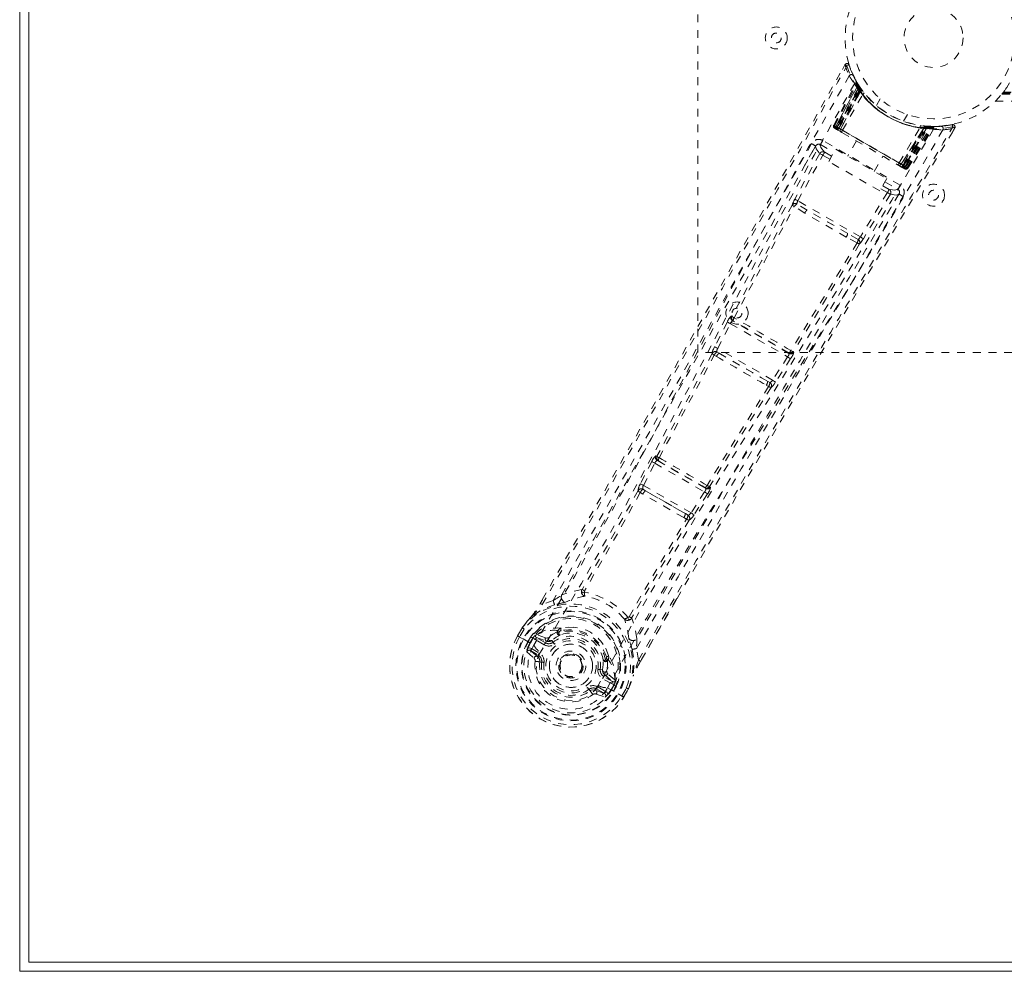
# Model space of a CAD drawing. Header units: inches. Extents: x 21.8 to 105.3, y 43.6 to 67.3.
# Tile 1 of 6: x 21.8 to 34.3, y 43.6 to 55.7. Entities that reach past the tile are written whole.
import ezdxf

# ---------------------------------------------------------------- set-up
doc = ezdxf.new("R2010")
doc.units = ezdxf.units.IN
doc.header["$MEASUREMENT"] = 0
doc.linetypes.add('SLD-Dashed', pattern=[0.075, 0.05, -0.025])
doc.linetypes.add('SLD-Solid', pattern=[0])

msp = doc.modelspace()

# ---------------------------------------------------------------- linework, layer by layer
at = {"color": 7, "linetype": 'SLD-Solid', "lineweight": 15}
for p, q in [((21.788, 43.558), (21.788, 67.308)), ((21.906, 43.676), (21.906, 67.19)), ((21.906, 67.19), (21.906, 43.676)), ((105.17, 43.676), (21.906, 43.676)), ((21.906, 43.676), (105.17, 43.676)), ((105.288, 43.558), (21.788, 43.558))]:
    msp.add_line(p, q, dxfattribs=at)
at = {"color": 7, "linetype": 'SLD-Dashed', "lineweight": 0}
for p, q in [((30.413, 51.433), (30.413, 59.433)), ((32.285, 55.092), (32.253, 55.034)), ((32.312, 55.078), (32.34, 55.087)), ((32.358, 55.036), (32.339, 55.087)), ((32.434, 54.874), (32.427, 54.887)), ((32.437, 54.867), (32.429, 54.88)), ((32.143, 54.324), (32.427, 54.858)), ((32.154, 54.317), (32.435, 54.845)), ((32.448, 54.829), (32.17, 54.303)), ((32.17, 54.308), (32.445, 54.826)), ((32.454, 54.786), (32.176, 54.304)), ((32.183, 54.3), (32.459, 54.78)), ((32.188, 54.297), (32.463, 54.774)), ((32.467, 54.768), (32.194, 54.294)), ((32.475, 54.758), (32.204, 54.288)), ((32.209, 54.285), (32.479, 54.752)), ((32.228, 54.274), (32.487, 54.761)), ((32.488, 54.76), (32.229, 54.274)), ((32.435, 54.845), (32.427, 54.858)), ((32.466, 54.822), (32.445, 54.855)), ((32.487, 54.761), (32.445, 54.826)), ((32.454, 54.786), (32.478, 54.803)), ((32.459, 54.78), (32.454, 54.786)), ((32.459, 54.78), (32.483, 54.796)), ((32.462, 54.828), (32.478, 54.803)), ((32.463, 54.774), (32.487, 54.791)), ((32.463, 54.774), (32.467, 54.768)), ((32.467, 54.768), (32.491, 54.784)), ((32.475, 54.758), (32.498, 54.774)), ((32.479, 54.752), (32.475, 54.758)), ((32.485, 54.792), (32.476, 54.806)), ((32.478, 54.803), (32.483, 54.796)), ((32.479, 54.752), (32.502, 54.769)), ((32.486, 54.791), (32.485, 54.792)), ((32.487, 54.761), (32.488, 54.76)), ((32.498, 54.774), (32.502, 54.769)), ((34.287, 54.724), (34.301, 54.741)), ((34.298, 54.738), (92.778, 54.738)), ((34.302, 54.743), (92.775, 54.743)), ((32.255, 54.259), (32.512, 54.713)), ((32.735, 54.658), (32.687, 54.574)), ((34.199, 54.628), (92.877, 54.628)), ((34.2, 54.628), (92.876, 54.628)), ((34.282, 54.718), (34.286, 54.723)), ((34.282, 54.718), (92.795, 54.718)), ((34.282, 54.718), (92.795, 54.718)), ((34.286, 54.723), (92.791, 54.723)), ((34.287, 54.724), (92.79, 54.724)), ((34.288, 54.726), (92.788, 54.726)), ((33.033, 54.374), (33.081, 54.458)), ((32.143, 54.324), (32.154, 54.317)), ((32.162, 54.279), (32.169, 54.275)), ((32.166, 54.277), (32.174, 54.272)), ((32.17, 54.308), (32.228, 54.274)), ((32.174, 54.272), (32.18, 54.269)), ((32.176, 54.304), (32.183, 54.3)), ((32.181, 54.268), (32.228, 54.241)), ((33.048, 53.801), (32.183, 54.3)), ((32.194, 54.294), (32.188, 54.297)), ((32.19, 54.263), (32.195, 54.26)), ((32.194, 54.294), (33.037, 53.807)), ((32.228, 54.241), (32.195, 54.26)), ((32.204, 54.288), (32.209, 54.285)), ((33.021, 53.816), (32.209, 54.285)), ((32.229, 54.274), (32.228, 54.274)), ((32.975, 53.843), (33.24, 54.292)), ((33.002, 53.828), (33.294, 54.295)), ((33.295, 54.295), (33.002, 53.827)), ((33.291, 54.283), (33.021, 53.816)), ((33.026, 53.813), (33.298, 54.282)), ((33.037, 53.807), (33.31, 54.281)), ((33.318, 54.28), (33.042, 53.804)), ((33.324, 54.28), (33.048, 53.801)), ((33.054, 53.797), (33.333, 54.279)), ((33.057, 53.792), (33.373, 54.294)), ((33.061, 53.794), (33.372, 54.291)), ((33.076, 53.784), (33.393, 54.291)), ((33.088, 53.778), (33.409, 54.291)), ((33.294, 54.312), (33.291, 54.283)), ((33.298, 54.282), (33.291, 54.283)), ((33.294, 54.312), (33.301, 54.311)), ((33.294, 54.295), (33.295, 54.295)), ((33.372, 54.291), (33.295, 54.295)), ((33.301, 54.311), (33.298, 54.282)), ((33.313, 54.31), (33.31, 54.281)), ((33.31, 54.281), (33.318, 54.28)), ((33.321, 54.309), (33.313, 54.31)), ((33.32, 54.309), (33.318, 54.28)), ((33.329, 54.309), (33.32, 54.309)), ((33.322, 54.309), (33.321, 54.309)), ((33.397, 54.305), (33.322, 54.309)), ((33.327, 54.309), (33.324, 54.28)), ((33.333, 54.279), (33.324, 54.28)), ((33.327, 54.309), (33.335, 54.308)), ((33.335, 54.308), (33.333, 54.279)), ((33.335, 54.308), (33.345, 54.308)), ((33.409, 54.291), (33.393, 54.291)), ((33.434, 54.306), (33.418, 54.305)), ((33.65, 54.329), (33.597, 54.321)), ((33.648, 54.228), (33.682, 54.286)), ((33.648, 54.228), (33.682, 54.286)), ((33.649, 54.232), (33.681, 54.287)), ((33.682, 54.286), (33.657, 54.301)), ((32.988, 53.561), (32.005, 54.128)), ((32.432, 54.123), (32.321, 53.93)), ((31.912, 54.057), (31.771, 53.806)), ((31.918, 54.065), (31.913, 54.059)), ((31.974, 54.076), (32.146, 53.977)), ((32.079, 53.862), (32.169, 54.018)), ((32.169, 54.018), (32.819, 53.643)), ((31.965, 53.963), (31.648, 53.382)), ((31.687, 53.361), (32.005, 53.941)), ((32.095, 53.889), (32.005, 53.941)), ((32.117, 53.928), (32.027, 53.98)), ((32.729, 53.487), (32.079, 53.862)), ((32.658, 53.735), (32.77, 53.928)), ((32.973, 53.81), (33.02, 53.783)), ((33.006, 53.791), (32.973, 53.81)), ((33.002, 53.827), (33.002, 53.828)), ((33.002, 53.827), (33.061, 53.794)), ((33.006, 53.791), (33.012, 53.788)), ((33.021, 53.816), (33.026, 53.813)), ((33.022, 53.782), (33.028, 53.779)), ((33.033, 53.776), (33.039, 53.772)), ((33.042, 53.804), (33.037, 53.807)), ((33.048, 53.801), (33.054, 53.797)), ((33.076, 53.784), (33.088, 53.778)), ((32.819, 53.643), (32.729, 53.487)), ((32.826, 53.467), (32.744, 53.514)), ((32.848, 53.506), (32.767, 53.553)), ((32.795, 53.602), (32.958, 53.508)), ((32.482, 52.902), (31.687, 53.361)), ((32.826, 53.467), (32.482, 52.902)), ((32.864, 53.444), (32.52, 52.879)), ((32.826, 53.197), (32.972, 53.444)), ((32.974, 53.446), (32.977, 53.454)), ((31.775, 53.205), (31.642, 53.288)), ((31.805, 53.243), (31.674, 53.321)), ((32.321, 52.945), (31.805, 53.243)), ((32.441, 52.827), (32.303, 52.9)), ((32.454, 52.871), (32.321, 52.945)), ((30.848, 51.892), (30.84, 51.893)), ((30.789, 51.818), (30.628, 51.504)), ((30.667, 51.484), (30.829, 51.798)), ((30.829, 51.798), (31.557, 51.377)), ((30.857, 51.834), (30.866, 51.833)), ((31.574, 51.419), (30.857, 51.834)), ((31.366, 51.08), (30.667, 51.484)), ((36.413, 51.433), (30.413, 51.433)), ((30.624, 51.398), (30.652, 51.382)), ((30.685, 51.422), (30.658, 51.438)), ((30.685, 51.422), (31.303, 51.065)), ((31.557, 51.377), (31.366, 51.08)), ((31.595, 51.353), (31.404, 51.056)), ((31.569, 51.426), (31.574, 51.419)), ((31.634, 51.434), (31.629, 51.441)), ((31.286, 51.016), (31.314, 51)), ((31.303, 51.065), (31.331, 51.049)), ((29.895, 50.113), (29.881, 50.117)), ((29.828, 50.043), (29.684, 49.76)), ((29.723, 49.74), (29.867, 50.023)), ((29.867, 50.023), (30.501, 49.657)), ((29.898, 50.058), (29.913, 50.054)), ((30.516, 49.701), (29.898, 50.058)), ((30.328, 49.391), (29.723, 49.74)), ((30.565, 49.727), (30.575, 49.715)), ((29.683, 49.65), (29.717, 49.63)), ((29.751, 49.672), (29.717, 49.692)), ((29.751, 49.672), (30.256, 49.381)), ((30.501, 49.657), (30.328, 49.391)), ((30.538, 49.633), (30.366, 49.367)), ((30.506, 49.712), (30.516, 49.701)), ((30.29, 49.361), (30.256, 49.381)), ((30.236, 49.33), (30.27, 49.311)), ((28.973, 48.397), (28.973, 48.397)), ((28.408, 48.239), (28.435, 48.285)), ((28.437, 48.285), (28.41, 48.239)), ((28.576, 48.277), (28.435, 48.225)), ((30.147, 48.303), (29.685, 47.503)), ((29.685, 47.501), (30.15, 48.301)), ((29.54, 48.069), (29.54, 48.07)), ((28.121, 47.826), (28.179, 47.927)), ((28.18, 47.926), (28.122, 47.825)), ((28.205, 47.912), (28.148, 47.813)), ((28.182, 47.93), (28.179, 47.927)), ((28.636, 47.894), (28.626, 47.878)), ((28.653, 47.877), (28.644, 47.862)), ((28.656, 47.915), (28.675, 47.924)), ((28.121, 47.826), (28.125, 47.824)), ((28.125, 47.824), (28.171, 47.798)), ((28.171, 47.798), (28.191, 47.787)), ((28.191, 47.787), (28.328, 47.707)), ((28.253, 47.753), (28.289, 47.814)), ((28.253, 47.753), (28.253, 47.753)), ((28.314, 47.798), (28.279, 47.738)), ((28.284, 47.735), (28.279, 47.738)), ((28.323, 47.804), (28.284, 47.735)), ((28.314, 47.798), (28.289, 47.814)), ((28.289, 47.814), (28.289, 47.814)), ((28.314, 47.799), (28.328, 47.812)), ((28.328, 47.812), (28.323, 47.804)), ((28.353, 47.834), (28.347, 47.832)), ((28.46, 47.712), (28.348, 47.777)), ((28.353, 47.834), (28.367, 47.839)), ((28.363, 47.803), (28.488, 47.759)), ((28.475, 47.738), (28.363, 47.803)), ((28.368, 47.839), (28.367, 47.839)), ((28.368, 47.839), (28.368, 47.839)), ((28.477, 47.799), (28.368, 47.839)), ((28.488, 47.759), (28.475, 47.738)), ((28.556, 47.767), (28.574, 47.744)), ((28.239, 47.622), (28.33, 47.543)), ((28.374, 47.563), (28.284, 47.638)), ((28.284, 47.638), (28.384, 47.58)), ((28.299, 47.664), (28.399, 47.606)), ((28.411, 47.616), (28.412, 47.618)), ((29.661, 47.518), (29.635, 47.666)), ((28.374, 47.563), (28.384, 47.58)), ((28.404, 47.495), (28.405, 47.503)), ((28.428, 47.492), (28.404, 47.495)), ((28.662, 47.516), (28.666, 47.523)), ((28.666, 47.523), (28.674, 47.536)), ((29.241, 47.517), (29.25, 47.533)), ((29.273, 47.526), (29.264, 47.51)), ((29.28, 47.575), (29.281, 47.555)), ((29.174, 47.397), (29.203, 47.394)), ((29.316, 47.218), (29.203, 47.283)), ((29.23, 47.331), (29.218, 47.309)), ((29.331, 47.244), (29.218, 47.309)), ((29.23, 47.331), (29.331, 47.244)), ((29.359, 47.266), (29.271, 47.341)), ((29.359, 47.266), (29.363, 47.251)), ((29.363, 47.251), (29.363, 47.252)), ((29.363, 47.251), (29.363, 47.251)), ((29.364, 47.245), (29.363, 47.251)), ((29.043, 47.126), (29.029, 47.145)), ((29.043, 47.126), (29.079, 47.079)), ((29.117, 47.134), (29.127, 47.151)), ((29.228, 47.093), (29.117, 47.134)), ((29.127, 47.151), (29.228, 47.093)), ((29.142, 47.177), (29.243, 47.119)), ((29.146, 47.194), (29.145, 47.193)), ((29.243, 47.119), (29.228, 47.093)), ((29.265, 47.166), (29.403, 47.087)), ((29.351, 47.21), (29.312, 47.142)), ((29.312, 47.142), (29.316, 47.139)), ((29.316, 47.139), (29.351, 47.199)), ((29.378, 47.186), (29.342, 47.124)), ((29.356, 47.219), (29.351, 47.21)), ((29.351, 47.2), (29.356, 47.219)), ((29.378, 47.186), (29.351, 47.199)), ((29.378, 47.186), (29.378, 47.186)), ((29.447, 47.063), (29.504, 47.162)), ((29.47, 47.046), (29.529, 47.148)), ((29.472, 47.046), (29.53, 47.147)), ((29.53, 47.147), (29.532, 47.151)), ((29.121, 47.086), (29.236, 47.047)), ((29.403, 47.087), (29.422, 47.075)), ((29.422, 47.075), (29.468, 47.048)), ((29.468, 47.048), (29.472, 47.046))]:
    msp.add_line(p, q, dxfattribs=at)
at = {"color": 7, "linetype": 'SLD-Dashed', "lineweight": 0, "flags": 128}
for points in [[(28.435, 48.285), (29.713, 50.515), (31.002, 52.802), (32.285, 55.092)], [(28.435, 48.225), (29.165, 49.494), (29.895, 50.775), (30.606, 52.035), (30.727, 52.251), (30.853, 52.476), (30.959, 52.664), (31.071, 52.863), (31.193, 53.082), (31.326, 53.318), (31.432, 53.508), (31.56, 53.738), (31.719, 54.02), (31.822, 54.204), (31.948, 54.429), (32.076, 54.658), (32.197, 54.874), (32.312, 55.078)], [(32.285, 55.092), (32.286, 55.092), (32.287, 55.091), (32.293, 55.088), (32.301, 55.083), (32.306, 55.08), (32.312, 55.078)], [(32.337, 55.086), (32.333, 55.093), (32.327, 55.099), (32.32, 55.103), (32.313, 55.106), (32.305, 55.106), (32.298, 55.104), (32.292, 55.1), (32.287, 55.094)], [(32.341, 54.952), (31.824, 54.042), (31.319, 53.127), (30.823, 52.21), (30.334, 51.293), (29.847, 50.381), (29.354, 49.476), (28.849, 48.584), (28.328, 47.707)], [(32.43, 54.877), (32.43, 54.864), (32.427, 54.85)], [(32.408, 54.85), (31.893, 53.94), (31.39, 53.026), (30.898, 52.11), (30.413, 51.194), (29.928, 50.283), (29.438, 49.381), (28.934, 48.492), (28.413, 47.618)], [(32.448, 54.834), (32.446, 54.828), (32.445, 54.826)], [(34.298, 54.738), (34.29, 54.727), (34.285, 54.722)], [(33.411, 54.271), (32.881, 53.37), (32.341, 52.478), (31.793, 51.593), (31.243, 50.715), (30.696, 49.84), (30.16, 48.964), (29.642, 48.083), (29.146, 47.195)], [(33.533, 54.264), (33.003, 53.361), (32.463, 52.466), (31.917, 51.578), (31.368, 50.697), (30.821, 49.818), (30.284, 48.939), (29.764, 48.056), (29.265, 47.166)], [(29.661, 47.518), (30.395, 48.786), (31.138, 50.057), (31.875, 51.303), (31.987, 51.493), (32.105, 51.69), (32.208, 51.865), (32.31, 52.036), (32.42, 52.221), (32.497, 52.35), (32.577, 52.485), (32.657, 52.62), (32.717, 52.721), (32.788, 52.841), (32.871, 52.98), (33.041, 53.266), (33.146, 53.442), (33.276, 53.66), (33.409, 53.885), (33.536, 54.099), (33.657, 54.301)], [(32.176, 54.304), (32.163, 54.312), (32.152, 54.318), (32.145, 54.322), (32.143, 54.324)], [(32.154, 54.317), (32.157, 54.315), (32.165, 54.311), (32.175, 54.305), (32.188, 54.297)], [(32.17, 54.308), (32.167, 54.302), (32.167, 54.299)], [(32.204, 54.288), (32.197, 54.292), (32.19, 54.296), (32.184, 54.299), (32.179, 54.303), (32.175, 54.305), (32.172, 54.307), (32.17, 54.308), (32.17, 54.308)], [(32.181, 54.268), (32.181, 54.268), (32.183, 54.267)], [(32.229, 54.274), (32.232, 54.272), (32.237, 54.269), (32.245, 54.264), (32.255, 54.259)], [(32.24, 54.234), (32.241, 54.233), (32.242, 54.233), (32.244, 54.231), (32.247, 54.23)], [(32.255, 54.259), (32.434, 54.155), (32.615, 54.051), (32.797, 53.946), (32.975, 53.843)], [(33.65, 54.331), (33.608, 54.322), (33.598, 54.321)], [(33.68, 54.287), (33.682, 54.295), (33.683, 54.303), (33.682, 54.311), (33.679, 54.319), (33.674, 54.325), (33.668, 54.329), (33.66, 54.331), (33.653, 54.331)], [(30.15, 48.301), (31.004, 49.769), (32.34, 52.029), (33.648, 54.228)], [(32.005, 54.128), (31.993, 54.109), (31.984, 54.092), (31.977, 54.081), (31.974, 54.076)], [(32.247, 54.23), (32.422, 54.129), (32.601, 54.026), (32.779, 53.923), (32.955, 53.821)], [(31.861, 54.089), (31.794, 53.97), (31.71, 53.82), (31.608, 53.638), (31.488, 53.424), (31.366, 53.207), (31.259, 53.015), (31.184, 52.881), (31.117, 52.761), (31.058, 52.655), (30.982, 52.519), (30.902, 52.377), (30.825, 52.241), (30.427, 51.531), (30.026, 50.819), (29.546, 49.972), (29.056, 49.113), (28.576, 48.277)], [(31.913, 54.059), (31.919, 54.022), (31.965, 53.963)], [(32.027, 53.98), (31.981, 54.039), (31.974, 54.076)], [(32.005, 53.941), (31.99, 53.949), (31.978, 53.955), (31.97, 53.96), (31.965, 53.963)], [(32.027, 53.98), (32.026, 53.979), (32.025, 53.976), (32.023, 53.973), (32.02, 53.968), (32.017, 53.962), (32.013, 53.955), (32.009, 53.948), (32.005, 53.941)], [(32.955, 53.821), (32.957, 53.82), (32.959, 53.819), (32.961, 53.818), (32.961, 53.817)], [(32.975, 53.843), (32.985, 53.837), (32.993, 53.832), (32.999, 53.829), (33.002, 53.828)], [(33.061, 53.794), (33.06, 53.794), (33.059, 53.795), (33.056, 53.796), (33.051, 53.799), (33.046, 53.802), (33.04, 53.805), (33.033, 53.809), (33.026, 53.813)], [(33.028, 53.779), (33.031, 53.777), (33.033, 53.776), (33.035, 53.775), (33.036, 53.774)], [(33.042, 53.804), (33.055, 53.797), (33.066, 53.79), (33.073, 53.786), (33.076, 53.784)], [(33.088, 53.778), (33.086, 53.779), (33.078, 53.783), (33.067, 53.79), (33.054, 53.797)], [(32.848, 53.506), (32.847, 53.505), (32.846, 53.502), (32.844, 53.499), (32.841, 53.494), (32.838, 53.488), (32.834, 53.481), (32.83, 53.474), (32.826, 53.467)], [(32.958, 53.508), (32.922, 53.496), (32.848, 53.506)], [(32.958, 53.508), (32.96, 53.513), (32.967, 53.524), (32.977, 53.541), (32.988, 53.561)], [(29.635, 47.666), (29.896, 48.116), (30.163, 48.577), (30.439, 49.048), (30.699, 49.492), (30.967, 49.949), (31.248, 50.424), (31.497, 50.845), (31.628, 51.066), (31.768, 51.301), (31.915, 51.549), (32.07, 51.811), (32.211, 52.047), (32.334, 52.254), (32.432, 52.419), (32.542, 52.603), (32.665, 52.81), (32.78, 53.004), (32.879, 53.169), (32.961, 53.307), (33.026, 53.416)], [(31.687, 53.361), (31.674, 53.368), (31.661, 53.375), (31.652, 53.38), (31.648, 53.382)], [(32.864, 53.444), (32.86, 53.446), (32.851, 53.451), (32.839, 53.459), (32.826, 53.467)], [(32.864, 53.444), (32.938, 53.434), (32.974, 53.446)], [(31.615, 53.307), (31.229, 52.6), (30.848, 51.892)], [(30.876, 51.872), (31.257, 52.58), (31.642, 53.288)], [(32.321, 52.945), (32.063, 53.094), (31.805, 53.243)], [(32.303, 52.9), (32.039, 53.052), (31.775, 53.205)], [(32.52, 52.879), (32.516, 52.881), (32.507, 52.887), (32.495, 52.894), (32.482, 52.902)], [(32.441, 52.827), (32.021, 52.139), (31.598, 51.455)], [(32.471, 52.812), (32.052, 52.125), (31.629, 51.441)], [(30.829, 51.798), (30.815, 51.805), (30.803, 51.811), (30.793, 51.816), (30.789, 51.818)], [(30.628, 51.504), (30.614, 51.475), (30.613, 51.473)], [(30.667, 51.484), (30.654, 51.491), (30.641, 51.498), (30.632, 51.502), (30.628, 51.504)], [(30.596, 51.419), (30.246, 50.765), (29.895, 50.113)], [(29.923, 50.091), (30.274, 50.743), (30.624, 51.398)], [(31.595, 51.353), (31.591, 51.356), (31.582, 51.361), (31.57, 51.369), (31.557, 51.377)], [(31.314, 51), (30.921, 50.369), (30.532, 49.739)], [(31.346, 50.986), (30.954, 50.356), (30.565, 49.727)], [(31.404, 51.056), (31.4, 51.059), (31.391, 51.064), (31.379, 51.072), (31.366, 51.08)], [(31.404, 51.056), (31.386, 51.03), (31.384, 51.028)], [(29.867, 50.023), (29.854, 50.03), (29.842, 50.036), (29.832, 50.041), (29.828, 50.043)], [(29.867, 50.023), (29.871, 50.031), (29.875, 50.038), (29.88, 50.044), (29.884, 50.05), (29.892, 50.057), (29.898, 50.058)], [(29.723, 49.74), (29.71, 49.747), (29.697, 49.753), (29.688, 49.758), (29.684, 49.76)], [(29.655, 49.674), (29.304, 49.044), (28.946, 48.422)], [(29.683, 49.65), (29.332, 49.02), (28.973, 48.397)], [(30.236, 49.33), (29.976, 49.479), (29.717, 49.63)], [(30.256, 49.381), (30.003, 49.525), (29.751, 49.672)], [(30.516, 49.701), (30.518, 49.695), (30.516, 49.685), (30.514, 49.678), (30.51, 49.672), (30.506, 49.664), (30.501, 49.657)], [(30.538, 49.633), (30.534, 49.636), (30.525, 49.642), (30.514, 49.649), (30.501, 49.657)], [(30.29, 49.361), (30.291, 49.361), (30.293, 49.361), (30.297, 49.363), (30.307, 49.368), (30.318, 49.378), (30.328, 49.391)], [(30.366, 49.367), (30.361, 49.369), (30.353, 49.375), (30.341, 49.383), (30.328, 49.391)], [(29.54, 48.07), (29.901, 48.692), (30.27, 49.311)], [(30.305, 49.299), (29.935, 48.68), (29.575, 48.058)], [(28.94, 48.416), (28.809, 48.389), (28.684, 48.346)], [(28.94, 48.416), (28.936, 48.406), (28.936, 48.396), (28.938, 48.387), (28.943, 48.381), (28.95, 48.377), (28.958, 48.375), (28.967, 48.377), (28.976, 48.382)], [(28.593, 48.222), (28.444, 48.165), (28.298, 48.071)], [(28.435, 48.225), (28.43, 48.228), (28.425, 48.231), (28.419, 48.234), (28.415, 48.236), (28.411, 48.238), (28.409, 48.239), (28.408, 48.239), (28.408, 48.239)], [(28.74, 48.257), (28.732, 48.254), (28.719, 48.251)], [(28.179, 47.927), (28.239, 48.005), (28.291, 48.063)], [(28.298, 48.071), (28.244, 48.011), (28.182, 47.93)], [(28.298, 48.071), (28.294, 48.068), (28.291, 48.063)], [(29.526, 48.065), (29.526, 48.055), (29.529, 48.046), (29.534, 48.039), (29.541, 48.035), (29.549, 48.034), (29.558, 48.037), (29.566, 48.042), (29.573, 48.05)], [(29.64, 47.793), (29.616, 47.924), (29.573, 48.05)], [(28.179, 47.927), (28.179, 47.927), (28.18, 47.926), (28.182, 47.925), (28.185, 47.923), (28.189, 47.921), (28.194, 47.918), (28.2, 47.915), (28.205, 47.912)], [(28.182, 47.93), (28.182, 47.93), (28.184, 47.929), (28.186, 47.927), (28.189, 47.925), (28.193, 47.922), (28.197, 47.919), (28.201, 47.915), (28.205, 47.912)], [(28.626, 47.878), (28.572, 47.849), (28.512, 47.805)], [(28.833, 47.934), (28.768, 47.937), (28.675, 47.924)], [(28.148, 47.813), (28.142, 47.816), (28.137, 47.819), (28.132, 47.821), (28.128, 47.824), (28.124, 47.825), (28.122, 47.826), (28.121, 47.826), (28.121, 47.826)], [(28.279, 47.738), (28.276, 47.74), (28.27, 47.743), (28.262, 47.748), (28.253, 47.753)], [(28.314, 47.798), (28.314, 47.798), (28.314, 47.799)], [(28.348, 47.777), (28.333, 47.788), (28.323, 47.804)], [(28.363, 47.803), (28.362, 47.802), (28.362, 47.801), (28.36, 47.798), (28.358, 47.795), (28.356, 47.791), (28.353, 47.787), (28.351, 47.782), (28.348, 47.777)], [(28.46, 47.712), (28.463, 47.717), (28.466, 47.722), (28.469, 47.726), (28.471, 47.73), (28.473, 47.733), (28.474, 47.736), (28.475, 47.737), (28.475, 47.738)], [(28.512, 47.805), (28.492, 47.797), (28.477, 47.799)], [(28.662, 47.836), (28.611, 47.809), (28.556, 47.767)], [(28.592, 47.72), (28.588, 47.725), (28.585, 47.729), (28.582, 47.733), (28.579, 47.737), (28.577, 47.74), (28.575, 47.742), (28.574, 47.743), (28.574, 47.744)], [(29.541, 47.777), (29.537, 47.789), (29.535, 47.797)], [(28.253, 47.671), (28.276, 47.672), (28.299, 47.664)], [(28.299, 47.664), (28.296, 47.659), (28.293, 47.655), (28.29, 47.65), (28.288, 47.646), (28.286, 47.643), (28.285, 47.641), (28.284, 47.639), (28.284, 47.638)], [(29.145, 47.193), (29.101, 47.129), (29.044, 47.076), (28.976, 47.036), (28.899, 47.011), (28.819, 47.002), (28.737, 47.007), (28.656, 47.028), (28.581, 47.063), (28.513, 47.111), (28.455, 47.17), (28.409, 47.238), (28.377, 47.313), (28.36, 47.392), (28.361, 47.471), (28.378, 47.547), (28.411, 47.616)], [(28.399, 47.606), (28.397, 47.601), (28.394, 47.596), (28.391, 47.592), (28.389, 47.588), (28.387, 47.585), (28.386, 47.582), (28.385, 47.581), (28.384, 47.58)], [(28.828, 47.599), (28.869, 47.586), (28.885, 47.577)], [(29.28, 47.575), (29.244, 47.663), (29.209, 47.717)], [(29.579, 47.653), (29.604, 47.495), (29.596, 47.322)], [(28.458, 47.488), (28.452, 47.489), (28.447, 47.49), (28.442, 47.49), (28.437, 47.491), (28.434, 47.491), (28.431, 47.492), (28.429, 47.492), (28.428, 47.492)], [(29.203, 47.394), (29.211, 47.462), (29.21, 47.52)], [(29.264, 47.51), (29.266, 47.448), (29.258, 47.375)], [(29.685, 47.501), (29.686, 47.502), (29.685, 47.502), (29.683, 47.504), (29.68, 47.506), (29.676, 47.509), (29.671, 47.512), (29.666, 47.515), (29.661, 47.518)], [(29.145, 47.401), (29.15, 47.4), (29.156, 47.4), (29.161, 47.399), (29.165, 47.399), (29.169, 47.398), (29.172, 47.398), (29.174, 47.397), (29.174, 47.397)], [(29.258, 47.375), (29.261, 47.353), (29.271, 47.341)], [(29.203, 47.283), (29.206, 47.288), (29.209, 47.293), (29.211, 47.297), (29.213, 47.301), (29.215, 47.304), (29.217, 47.307), (29.218, 47.308), (29.218, 47.309)], [(29.316, 47.218), (29.319, 47.223), (29.321, 47.228), (29.324, 47.232), (29.326, 47.236), (29.328, 47.239), (29.329, 47.242), (29.33, 47.243), (29.331, 47.244)], [(29.53, 47.147), (29.567, 47.238), (29.592, 47.312)], [(29.532, 47.151), (29.567, 47.235), (29.596, 47.322)], [(29.592, 47.312), (29.594, 47.317), (29.596, 47.322)], [(29.011, 47.169), (29.014, 47.165), (29.017, 47.16), (29.02, 47.156), (29.023, 47.153), (29.025, 47.15), (29.027, 47.147), (29.028, 47.146), (29.029, 47.145)], [(29.059, 47.135), (29.051, 47.131), (29.043, 47.126)], [(29.117, 47.134), (29.078, 47.14), (29.059, 47.135)], [(29.142, 47.177), (29.139, 47.172), (29.136, 47.168), (29.134, 47.163), (29.132, 47.159), (29.13, 47.156), (29.128, 47.154), (29.127, 47.152), (29.127, 47.151)], [(29.243, 47.119), (29.261, 47.104), (29.271, 47.083)], [(29.351, 47.21), (29.333, 47.211), (29.316, 47.218)], [(29.351, 47.2), (29.351, 47.2), (29.351, 47.199)], [(29.532, 47.151), (29.531, 47.151), (29.529, 47.152), (29.526, 47.153), (29.523, 47.154), (29.519, 47.156), (29.514, 47.158), (29.509, 47.16), (29.504, 47.162)], [(29.504, 47.162), (29.51, 47.159), (29.515, 47.156), (29.52, 47.153), (29.524, 47.151), (29.527, 47.149), (29.529, 47.148), (29.53, 47.147), (29.53, 47.147)], [(29.472, 47.046), (29.472, 47.046), (29.471, 47.047), (29.469, 47.049), (29.466, 47.051), (29.462, 47.053), (29.458, 47.056), (29.452, 47.06), (29.447, 47.063)]]:
    msp.add_lwpolyline(points, dxfattribs=at)
at = {"color": 7, "linetype": 'SLD-Dashed', "lineweight": 0}
for centre, radius in [((33.413, 55.433), 1.125), ((33.413, 55.433), 1.03), ((33.413, 55.433), 0.375), ((31.413, 55.433), 0.14), ((31.413, 55.433), 0.0625), ((33.413, 53.433), 0.14), ((33.413, 53.433), 0.0625), ((30.913, 51.933), 0.141), ((30.913, 51.933), 0.0625), ((28.801, 47.445), 0.7), ((28.801, 47.445), 0.69), ((28.801, 47.445), 0.623), ((28.801, 47.445), 0.32), ((28.801, 47.445), 0.275), ((28.801, 47.445), 0.188), ((28.801, 47.445), 0.156), ((28.801, 47.445), 0.142), ((28.801, 47.445), 0.14), ((28.801, 47.445), 0.138)]:
    msp.add_circle(centre, radius, dxfattribs=at)
for centre, radius, start, end in [((32.312, 55.078), 0.03, 17.8643, 150.7192), ((33.439, 55.471), 1.214, 198.1787, 205.3175), ((33.413, 55.433), 1.158, 197.8705, 282.1289), ((33.409, 55.431), 1.123, 197.9074, 205.3634), ((32.367, 54.937), 0.03, 25.9372, 149.8254), ((33.522, 55.646), 1.37, 210.452, 215.5689), ((33.413, 55.433), 1.127, 205.3506, 210.4906), ((32.437, 54.818), 0.0429, 84.1626, 133.0297), ((32.4, 54.872), 0.03, 331.9826, 28.9574), ((33.442, 55.449), 1.161, 208.9738, 209.8307), ((32.365, 54.851), 0.0715, 1.6474, 28.9198), ((32.408, 54.859), 0.0299, 331.9104, 29.7243), ((33.416, 55.435), 1.131, 209.7473, 214.7171), ((33.432, 55.446), 1.153, 209.96, 214.0346), ((33.413, 55.433), 1.127, 210.4889, 269.5111), ((33.429, 55.46), 1.19, 210.8883, 269.1117), ((33.213, 55.118), 0.828, 198.2839, 203.6132), ((33.2, 55.11), 0.81, 199.1343, 204.507), ((32.419, 54.84), 0.03, 346.8902, 31.2726), ((32.419, 54.84), 0.0299, 331.8031, 30.7746), ((33.408, 55.429), 1.121, 210.7911, 215.7503), ((33.209, 55.11), 0.815, 200.4128, 205.6535), ((33.413, 55.432), 1.155, 214.3785, 265.6215), ((33.413, 55.432), 1.155, 215.0797, 264.9204), ((33.413, 55.432), 1.155, 216.0603, 263.9396), ((32.461, 54.775), 0.0297, 331.4843, 34.5158), ((32.462, 54.775), 0.0297, 331.4844, 34.5636), ((33.148, 55.065), 0.727, 204.7762, 209.0038), ((33.429, 55.42), 1.105, 320.8337, 322.1586), ((33.425, 55.424), 1.111, 321.8577, 323.8398), ((32.495, 54.743), 0.0346, 298.9854, 345.1407), ((33.395, 55.401), 1.12, 217.9469, 262.0531), ((32.169, 54.309), 0.03, 151.9917, 239.9936), ((32.217, 54.331), 0.0742, 185.9483, 223.2591), ((32.181, 54.303), 0.03, 151.9753, 239.9642), ((32.262, 54.415), 0.166, 229.6, 238.3397), ((32.196, 54.294), 0.03, 151.9303, 239.9361), ((32.539, 54.087), 0.415, 149.0258, 153.0229), ((32.696, 53.997), 0.59, 149.4015, 152.0235), ((32.559, 54.075), 0.426, 149.0399, 152.9362), ((32.583, 54.061), 0.442, 149.0782, 152.8315), ((32.592, 54.056), 0.446, 149.0878, 152.8099), ((32.254, 54.26), 0.0299, 151.7945, 239.8119), ((32.255, 54.26), 0.0299, 151.7963, 239.8163), ((32.282, 54.236), 0.0354, 139.2821, 189.192), ((33.275, 54.293), 0.0345, 134.849, 181.0161), ((33.227, 55.021), 0.729, 271.0011, 275.216), ((33.319, 54.28), 0.0297, 85.4325, 148.5175), ((33.32, 54.279), 0.0297, 85.477, 148.5227), ((33.237, 55.085), 0.805, 274.3143, 279.6184), ((33.413, 55.433), 1.128, 264.2648, 269.1949), ((33.241, 55.085), 0.808, 275.4888, 280.8702), ((33.241, 55.098), 0.823, 276.3709, 281.7321), ((33.319, 54.169), 0.138, 59.4183, 83.4581), ((33.396, 54.278), 0.0273, 87.6524, 152.3019), ((33.397, 54.276), 0.0299, 89.2311, 148.1914), ((33.413, 55.404), 1.098, 268.6328, 270.2652), ((33.419, 54.275), 0.0299, 90.275, 148.0927), ((33.413, 55.433), 1.127, 269.511, 274.6484), ((33.369, 54.28), 0.0429, 346.9745, 35.8338), ((33.434, 54.276), 0.03, 91.0442, 148.0167), ((33.544, 55.634), 1.369, 264.4304, 269.5497), ((33.414, 55.426), 1.12, 274.6287, 282.0869), ((33.507, 54.279), 0.03, 330.1694, 94.0677), ((33.434, 55.469), 1.209, 274.6689, 281.8403), ((33.657, 54.301), 0.03, 329.2825, 102.1336), ((33.573, 54.299), 0.0837, 1.918, 22.5377), ((31.952, 54.038), 0.105, 60.0052, 150.7368), ((-404.559, 296.957), 499.506, 330.15116, 330.90395), ((31.094, 52.69), 1.595, 59.1315, 61.2867), ((31.952, 54.04), 0.0423, 58.0399, 143.4282), ((32.005, 53.941), 0.0451, 60.4295, 150.9018), ((32.941, 53.855), 0.0369, 291.8567, 339.663), ((32.976, 53.843), 0.0299, 240.1875, 328.2021), ((32.977, 53.843), 0.0299, 240.1869, 328.2043), ((32.632, 54.033), 0.446, 327.1843, 330.9072), ((32.638, 54.029), 0.444, 327.1781, 330.9135), ((33.033, 53.816), 0.0356, 232.0655, 320.2958), ((33.035, 53.809), 0.03, 240.0625, 328.0677), ((32.665, 54.013), 0.425, 327.0552, 330.9618), ((32.532, 54.092), 0.586, 327.967, 330.6057), ((33.106, 53.924), 0.163, 241.6976, 250.6328), ((32.689, 54), 0.411, 326.9513, 330.9933), ((33.051, 53.8), 0.03, 240.0283, 328.0326), ((33.057, 53.846), 0.0742, 256.7375, 294.0535), ((33.062, 53.794), 0.03, 240.0047, 328.0049), ((32.825, 53.467), 0.0451, 329.0369, 59.5679), ((32.938, 53.471), 0.0423, 336.5713, 61.962), ((32.935, 53.47), 0.105, 329.2648, 59.9934), ((461.611, -203.128), 499.56, 149.09608, 149.84879), ((31.996, 53.182), 0.401, 150.0776, 161.837), ((31.778, 53.308), 0.105, 149.6316, 172.4769), ((32.195, 52.049), 1.6, 58.7177, 60.8663), ((31.652, 53.281), 0.0456, 61.753, 145.8277), ((31.706, 53.414), 0.141, 229.465, 243.0592), ((31.736, 53.231), 0.109, 124.2118, 148.3468), ((31.857, 53.171), 0.0889, 125.6078, 157.6363), ((32.232, 52.954), 0.0889, 322.3684, 354.3912), ((32.344, 52.879), 0.111, 331.7863, 355.6579), ((32.39, 52.954), 0.105, 307.528, 330.3699), ((32.43, 52.832), 0.0456, 334.1772, 58.2433), ((32.172, 53.08), 0.401, 318.1465, 329.9222), ((32.517, 52.943), 0.139, 236.8556, 250.6212), ((30.983, 51.742), 0.209, 133.5096, 158.4121), ((30.88, 51.872), 0.0451, 152.9244, 239.4012), ((30.889, 51.871), 0.0451, 152.9851, 239.3794), ((30.915, 51.954), 0.091, 222.9995, 244.8383), ((30.92, 51.839), 0.055, 143.1716, 186.3211), ((12.912, 19.924), 36.652, 59.3489, 60.6509), ((30.884, 51.784), 0.0563, 118.2418, 165.7356), ((14.811, 23.213), 32.815, 59.2908, 60.709), ((30.725, 51.448), 0.068, 148.3652, 188.9008), ((30.731, 51.407), 0.136, 150.7204, 174.7074), ((30.636, 51.398), 0.0456, 61.2557, 151.8222), ((30.659, 51.474), 0.0837, 221.1261, 245.208), ((30.704, 51.364), 0.0867, 121.6269, 156.5719), ((30.728, 51.352), 0.0814, 121.3056, 158.7563), ((47.363, 79.594), 32.79, 239.3607, 240.6394), ((47.67, 80.126), 33.353, 239.3869, 240.613), ((31.518, 51.418), 0.0563, 314.262, 1.7605), ((31.547, 51.476), 0.0546, 293.5196, 336.9898), ((31.591, 51.466), 0.0451, 240.6229, 327.0096), ((31.597, 51.459), 0.0451, 240.5942, 327.0803), ((31.431, 51.483), 0.209, 321.5849, 346.4918), ((31.649, 51.53), 0.0908, 235.1452, 257.0297), ((31.222, 51.067), 0.0814, 321.2469, 358.6916), ((31.244, 51.052), 0.0869, 323.4554, 358.3461), ((31.362, 51.069), 0.0843, 234.873, 258.7983), ((31.307, 51.113), 0.068, 291.1054, 331.6301), ((31.31, 51.012), 0.0424, 10.4337, 60.4307), ((31.267, 51.097), 0.136, 305.3382, 329.2466), ((31.308, 51.01), 0.0448, 327.9372, 12.9095), ((29.982, 49.988), 0.163, 128.1258, 160.2218), ((29.921, 50.096), 0.0451, 153.231, 239.135), ((29.936, 50.093), 0.0451, 153.3922, 239.1046), ((29.955, 50.158), 0.075, 217.0722, 244.8934), ((29.97, 50.057), 0.0578, 144.2178, 182.3521), ((13.913, 21.657), 32.594, 59.3981, 60.6019), ((11.546, 17.558), 37.364, 59.4615, 60.5383), ((29.836, 49.662), 0.181, 147.2177, 176.4663), ((29.772, 49.71), 0.0575, 147.8327, 197.5788), ((30.479, 49.763), 0.0574, 297.5041, 335.9274), ((30.528, 49.751), 0.0451, 240.8981, 326.6051), ((30.574, 49.801), 0.0749, 235.0962, 262.9469), ((29.695, 49.652), 0.0457, 61.8511, 151.7316), ((29.714, 49.716), 0.073, 215.7455, 244.5956), ((29.778, 49.608), 0.104, 125.9669, 156.1388), ((29.81, 49.592), 0.101, 126.5306, 157.7635), ((30.538, 49.74), 0.0451, 240.86, 326.7727), ((30.414, 49.739), 0.163, 319.7758, 351.8758), ((30.156, 49.392), 0.101, 322.2352, 353.4745), ((30.187, 49.372), 0.104, 323.8628, 354.0311), ((30.266, 49.323), 0.0457, 328.2717, 58.1451), ((30.205, 49.449), 0.181, 303.5351, 332.775), ((30.312, 49.372), 0.0735, 235.5106, 264.1487), ((28.994, 48.389), 0.0608, 154.0424, 256.2252), ((28.934, 48.428), 0.0133, 296.0764, 333.2928), ((29.005, 48.46), 0.0708, 212.7124, 242.7185), ((28.985, 48.392), 0.0128, 156.6303, 227.664), ((29.047, 48.361), 0.0738, 163.2476, 205.0131), ((28.795, 47.433), 0.966, 40.8189, 79.1817), ((28.801, 47.445), 0.787, 338.0937, 141.9063), ((27.366, 48.807), 1.187, 321.2116, 331.428), ((25.699, 50.517), 3.569, 316.7476, 320.0564), ((25.763, 52.838), 5.359, 301.6673, 303.032), ((29.023, 48.386), 0.461, 193.6624, 200.8267), ((29.147, 46.08), 2.213, 101.133, 104.4917), ((28.738, 48.318), 0.0608, 152.5723, 272.0024), ((29.117, 47.448), 0.893, 98.8525, 115.0108), ((28.832, 47.499), 0.844, 40.0604, 79.9395), ((28.801, 47.445), 0.758, 338.0937, 141.9064), ((28.801, 47.445), 0.632, 335.8274, 144.1726), ((28.801, 47.445), 0.602, 336.0327, 143.9673), ((29.472, 48.115), 0.0738, 274.9799, 316.7594), ((29.522, 48.084), 0.0608, 223.7744, 325.9561), ((28.646, 47.72), 0.893, 4.9891, 21.1474), ((29.53, 48.077), 0.0128, 252.3234, 323.3824), ((29.578, 48.129), 0.0709, 237.2858, 267.2774), ((29.586, 48.051), 0.0133, 146.8027, 183.9429), ((28.638, 47.434), 0.492, 85.708, 125.4801), ((28.586, 47.456), 0.441, 83.5932, 119.744), ((28.654, 47.866), 0.0305, 155.7193, 285.4463), ((28.665, 47.902), 0.0459, 211.1328, 241.6996), ((28.676, 47.875), 0.0448, 116.2199, 154.9404), ((28.675, 47.918), 0.0459, 211.1847, 241.7143), ((28.795, 47.434), 0.453, 10.4513, 109.5487), ((28.678, 47.867), 0.0347, 189.3925, 242.7319), ((28.681, 47.86), 0.033, 101.6143, 148.1191), ((28.805, 47.451), 0.411, 9.7062, 110.2938), ((28.711, 47.908), 0.0396, 155.1796, 202.8726), ((28.781, 47.41), 0.494, 17.4883, 102.5119), ((28.811, 47.462), 0.473, 32.6137, 87.3863), ((28.801, 47.445), 0.78, 150, 329.3038), ((28.801, 47.445), 0.78, 150.7166, 329.2834), ((28.801, 47.445), 0.75, 150.5684, 329.4315), ((28.801, 47.445), 0.629, 150.6529, 329.3472), ((28.801, 47.445), 0.599, 150.6527, 329.3473), ((28.801, 47.445), 0.593, 150.6711, 157.6091), ((28.421, 47.743), 0.116, 129.6261, 143.1161), ((28.378, 47.83), 0.0306, 175.4189, 240.9373), ((28.503, 47.785), 0.0299, 151.1789, 238.947), ((28.52, 47.815), 0.089, 240, 307.226), ((28.515, 47.818), 0.0649, 244.9232, 308.68), ((28.541, 47.795), 0.031, 160.1791, 298.3488), ((28.801, 47.445), 0.376, 352.774, 127.226), ((28.801, 47.445), 0.346, 352.774, 127.2259), ((29.589, 47.826), 0.0608, 208.0015, 327.4272), ((27.447, 47.062), 2.212, 15.5074, 18.8677), ((35.016, 47.509), 5.383, 176.9709, 178.3294), ((28.443, 47.592), 0.206, 157.6685, 171.6505), ((28.268, 47.613), 0.0299, 58.0474, 162.1081), ((28.794, 47.432), 0.541, 149.3502, 330.6498), ((28.534, 47.817), 0.233, 208.0374, 238.5943), ((28.34, 47.503), 0.119, 352.7727, 60.0004), ((28.52, 47.815), 0.119, 240.0001, 307.2259), ((28.801, 47.445), 0.275, 359.9997, 180.0003), ((29.505, 48.108), 0.461, 279.175, 286.3343), ((28.36, 47.536), 0.0301, 61.4229, 167.6525), ((28.3, 47.508), 0.0454, 352.4793, 48.6955), ((28.801, 47.445), 0.459, 172.774, 307.226), ((28.561, 48.964), 1.477, 261.6238, 263.9249), ((28.333, 47.504), 0.0715, 359.634, 55.2035), ((28.34, 47.503), 0.089, 352.774, 60), ((28.801, 47.445), 0.4, 172.774, 307.226), ((28.801, 47.445), 0.376, 172.774, 307.226), ((28.801, 47.445), 0.346, 172.774, 307.226), ((29.24, 47.528), 0.0305, 194.5506, 324.2832), ((29.229, 47.549), 0.0347, 237.2674, 290.6041), ((29.265, 47.556), 0.0459, 238.3016, 268.8675), ((29.221, 47.548), 0.033, 331.8797, 18.3886), ((29.274, 47.572), 0.0459, 238.2882, 268.8117), ((29.247, 47.598), 0.0396, 277.12, 324.8269), ((29.236, 47.551), 0.0449, 325.0873, 3.9398), ((28.919, 47.264), 0.441, 0.2269, 36.427), ((28.866, 47.296), 0.499, 354.8902, 33.9921), ((30.698, 46.883), 1.187, 148.5714, 158.7902), ((33.013, 46.294), 3.568, 159.9433, 163.2522), ((28.801, 47.445), 0.275, 179.9996, 0.0004), ((29.263, 47.386), 0.119, 172.773, 239.9999), ((29.263, 47.386), 0.089, 172.774, 240), ((29.234, 47.395), 0.031, 181.5722, 319.9013), ((29.268, 47.384), 0.0649, 171.3171, 235.0783), ((29.245, 47.357), 0.0299, 241.0969, 328.779), ((29.346, 47.27), 0.0306, 239.0762, 304.5703), ((29.278, 47.256), 0.0867, 334.6028, 352.6571), ((29.083, 47.074), 0.119, 60.0009, 127.2251), ((29.083, 47.074), 0.089, 60, 127.226), ((29.101, 47.108), 0.0301, 312.3503, 58.575), ((29.256, 47.387), 0.221, 240.3108, 272.5185), ((28.801, 47.445), 0.593, 322.3909, 329.3289), ((28.798, 46.236), 1.041, 58.5316, 60.1626), ((29.504, 47.162), 0.03, 330.0028, 335.051), ((29.107, 47.043), 0.0453, 71.2382, 127.5873), ((29.214, 47.067), 0.0299, 317.8916, 61.9513), ((29.108, 47.208), 0.206, 308.3467, 322.3344)]:
    msp.add_arc(centre, radius, start, end, dxfattribs=at)

doc.saveas('drawing.dxf')
